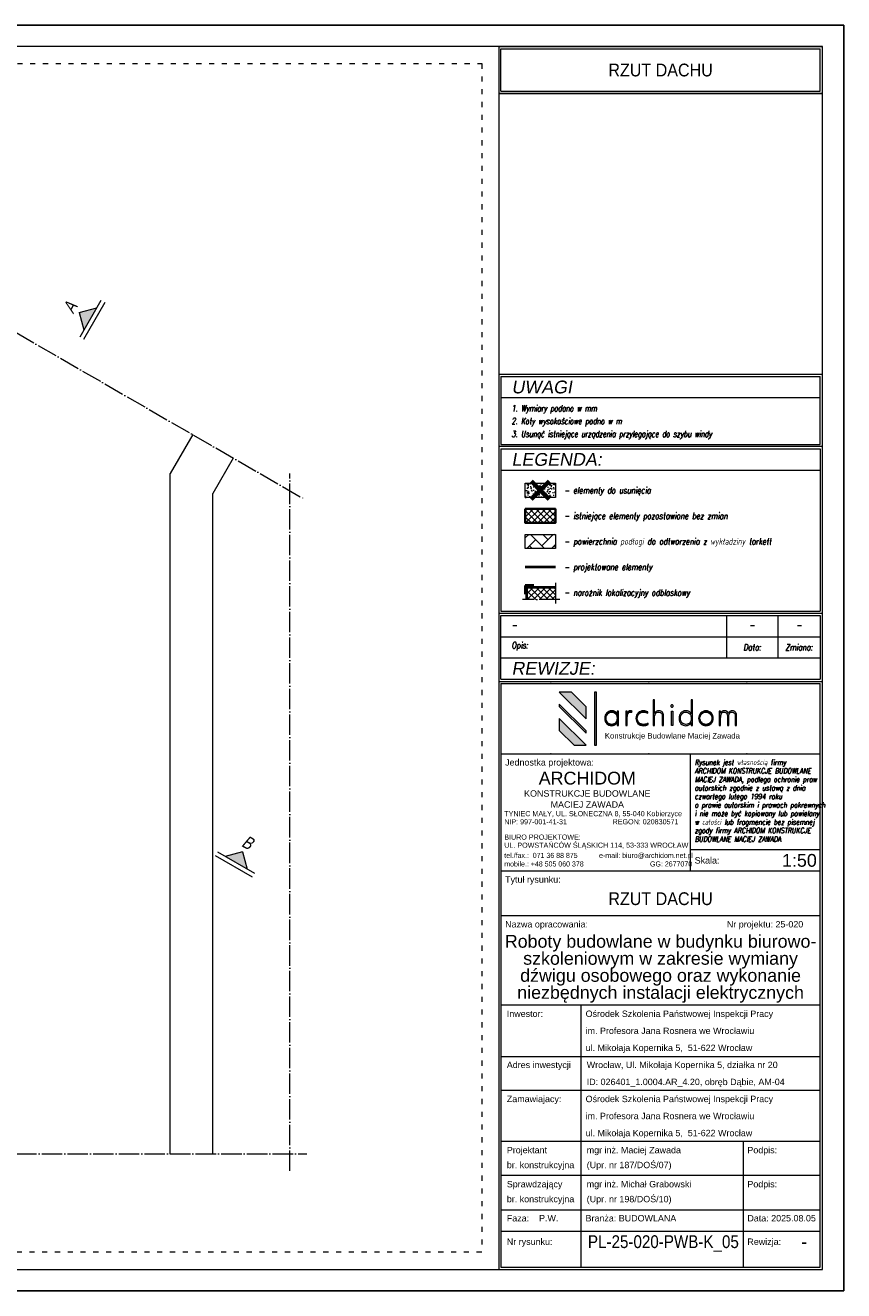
# Model space of a CAD drawing. Header units: millimetres. Extents: x 558 to 24471, y -5755 to 1551.
# Tile 2 of 2: x 23510 to 24471, y 66 to 1551. Entities that reach past the tile are written whole.
import ezdxf
from ezdxf.enums import TextEntityAlignment as Align

# ---------------------------------------------------------------- set-up
doc = ezdxf.new("R2010")
doc.units = ezdxf.units.MM
doc.linetypes.add('ACAD_ISO03W100', pattern=[30, 12, -18])
doc.linetypes.add('ACAD_ISO04W100', pattern=[30, 24, -3, 0, -3])
for name, color, linetype, lineweight in [('K_Grube', 4, 'Continuous', 35), ('K_Grube_projektowane', 10, 'Continuous', 40), ('K_Kreskowanie', 8, 'Continuous', 5), ('K_Naroznik', 160, 'Continuous', 40), ('K_Opis_zmienny', 2, 'Continuous', 13), ('K_Osie', 1, 'ACAD_ISO04W100', 5), ('K_Ramka', 7, 'Continuous', 18), ('K_Widokowe', 6, 'Continuous', 13), ('K_Wyburzenia', 8, 'Continuous', 5)]:
    doc.layers.add(name, color=color, linetype=linetype, lineweight=lineweight)
doc.styles.add('Logo1', font='arial.ttf', dxfattribs={"height": 13})
doc.styles.get("Standard").update_dxf_attribs({"font": 'arial.ttf'})
doc.styles.add('Tytuł 20', font='arial.ttf', dxfattribs={"width": 0.8, "oblique": 10, "height": 6})
doc.styles.add('Tytuł 50', font='arial.ttf', dxfattribs={"width": 0.8, "oblique": 10, "height": 15})
doc.styles.add('Zwykły 100', font='romans.shx', dxfattribs={"width": 0.8, "oblique": 10, "height": 15})
doc.styles.add('Zwykły 20', font='romans.shx', dxfattribs={"width": 0.8, "oblique": 10, "height": 3})

# ---------------------------------------------------------------- blocks, each defined once
blk = doc.blocks.new('Logo_archidom_2018_black')
at = {"lineweight": 0}
h = blk.add_hatch(color=256, dxfattribs=at)
h.dxf.hatch_style = 2
h.paths.add_polyline_path([(-181.7, 145), (-210, 145), (-147, 82), (-147, 110.3)])
h = blk.add_hatch(color=256, dxfattribs=at)
h.dxf.hatch_style = 2
h.paths.add_polyline_path([(-123, 145), (-127, 145), (-127, 20), (-123, 20)])
h = blk.add_hatch(color=256, dxfattribs=at)
h.dxf.hatch_style = 2
edge = h.paths.add_edge_path()
edge.add_spline(control_points=[(34.9, 66.8), (34.9, 66.8), (31.7, 66.8), (31.7, 66.8), (31.7, 66.8), (31.7, 87.6), (31.7, 87.6), (31.7, 91.2), (31, 93.8), (29.7, 95.5), (28.5, 97.1), (26.4, 97.9), (23.5, 97.9), (20.1, 97.9), (17.5, 96.7), (16, 94.3), (14.4, 91.9), (13.6, 88.1), (13.6, 82.9), (13.6, 82.9), (13.6, 66.8), (13.6, 66.8), (13.6, 66.8), (10.3, 66.8), (10.3, 66.8), (10.3, 66.8), (10.3, 126.5), (10.3, 126.5), (10.3, 126.5), (13.6, 126.5), (13.6, 126.5), (13.6, 126.5), (13.6, 94.6), (13.6, 94.6), (14.7, 97), (16, 98.7), (17.7, 99.6), (19.3, 100.5), (21.5, 101), (24.4, 101), (27.6, 101), (30.2, 99.9), (32.1, 97.8), (34, 95.6), (34.9, 92.7), (34.9, 88.9), (34.9, 88.9), (34.9, 66.8), (34.9, 66.8)], knot_values=[0, 0, 0, 0, 1, 1, 1, 2, 2, 2, 3, 3, 3, 4, 4, 4, 5, 5, 5, 6, 6, 6, 7, 7, 7, 8, 8, 8, 9, 9, 9, 10, 10, 10, 11, 11, 11, 12, 12, 12, 13, 13, 13, 14, 14, 14, 15, 15, 15, 16, 16, 16, 16], degree=3, periodic=0)
h = blk.add_hatch(color=256, dxfattribs=at)
h.dxf.hatch_style = 2
edge = h.paths.add_edge_path()
edge.add_spline(control_points=[(103, 66.8), (103, 66.8), (99.8, 66.8), (99.8, 66.8), (99.8, 66.8), (99.8, 73.2), (99.8, 73.2), (98.3, 70.7), (96.5, 68.9), (94.4, 67.8), (92.3, 66.7), (89.8, 66.1), (86.9, 66.1), (82.3, 66.1), (78.5, 67.7), (75.6, 70.8), (72.7, 73.9), (71.2, 78), (71.2, 83.2), (71.2, 88.5), (72.6, 92.8), (75.5, 96), (78.4, 99.3), (82.1, 101), (86.7, 101), (90.2, 101), (92.9, 100.4), (94.8, 99.3), (96.7, 98.2), (98.4, 96.4), (99.8, 93.9), (99.8, 93.9), (99.8, 126.5), (99.8, 126.5), (99.8, 126.5), (103, 126.5), (103, 126.5), (103, 126.5), (103, 66.8), (103, 66.8)], knot_values=[0, 0, 0, 0, 1, 1, 1, 2, 2, 2, 3, 3, 3, 4, 4, 4, 5, 5, 5, 6, 6, 6, 7, 7, 7, 8, 8, 8, 9, 9, 9, 10, 10, 10, 11, 11, 11, 12, 12, 12, 13, 13, 13, 13], degree=3, periodic=0)
edge = h.paths.add_edge_path()
edge.add_spline(control_points=[(99.8, 83.6), (99.8, 88), (98.6, 91.5), (96.3, 94.1), (93.9, 96.6), (90.8, 97.9), (86.9, 97.9), (83.2, 97.9), (80.2, 96.6), (77.9, 93.9), (75.6, 91.2), (74.5, 87.6), (74.5, 83.2), (74.5, 78.9), (75.6, 75.5), (78, 72.9), (80.3, 70.4), (83.4, 69.1), (87.3, 69.1), (91.1, 69.1), (94.2, 70.4), (96.4, 73.1), (98.7, 75.7), (99.8, 79.2), (99.8, 83.6)], knot_values=[0, 0, 0, 0, 1, 1, 1, 2, 2, 2, 3, 3, 3, 4, 4, 4, 5, 5, 5, 6, 6, 6, 7, 7, 7, 8, 8, 8, 8], degree=3, periodic=0)
h = blk.add_hatch(color=256, dxfattribs=at)
h.dxf.hatch_style = 2
h.paths.add_polyline_path([(-210, 116.8), (-210, 111.2), (-147, 48.2), (-147, 53.8)])
h = blk.add_hatch(color=256, dxfattribs=at)
h.dxf.hatch_style = 2
edge = h.paths.add_edge_path()
edge.add_spline(control_points=[(-71.2, 66.8), (-71.2, 66.8), (-74.4, 66.8), (-74.4, 66.8), (-74.4, 66.8), (-74.4, 73.2), (-74.4, 73.2), (-75.9, 70.7), (-77.7, 68.9), (-79.8, 67.8), (-81.9, 66.7), (-84.4, 66.1), (-87.3, 66.1), (-92, 66.1), (-95.7, 67.7), (-98.7, 70.8), (-101.6, 73.9), (-103, 78), (-103, 83.2), (-103, 88.5), (-101.6, 92.8), (-98.7, 96), (-95.8, 99.3), (-92.1, 101), (-87.5, 101), (-84.2, 101), (-81.6, 100.4), (-79.6, 99.3), (-77.6, 98.2), (-75.8, 96.4), (-74.4, 93.9), (-74.4, 93.9), (-74.4, 100.2), (-74.4, 100.2), (-74.4, 100.2), (-71.2, 100.2), (-71.2, 100.2), (-71.2, 100.2), (-71.2, 66.8), (-71.2, 66.8)], knot_values=[0, 0, 0, 0, 1, 1, 1, 2, 2, 2, 3, 3, 3, 4, 4, 4, 5, 5, 5, 6, 6, 6, 7, 7, 7, 8, 8, 8, 9, 9, 9, 10, 10, 10, 11, 11, 11, 12, 12, 12, 13, 13, 13, 13], degree=3, periodic=0)
edge = h.paths.add_edge_path()
edge.add_spline(control_points=[(-74.4, 83.6), (-74.4, 88), (-75.6, 91.5), (-77.9, 94.1), (-80.3, 96.6), (-83.4, 97.9), (-87.3, 97.9), (-91, 97.9), (-94, 96.6), (-96.3, 93.9), (-98.6, 91.2), (-99.8, 87.6), (-99.8, 83.2), (-99.8, 78.9), (-98.6, 75.5), (-96.3, 72.9), (-93.9, 70.4), (-90.8, 69.1), (-86.9, 69.1), (-83.1, 69.1), (-80.1, 70.4), (-77.8, 73.1), (-75.6, 75.7), (-74.4, 79.2), (-74.4, 83.6)], knot_values=[0, 0, 0, 0, 1, 1, 1, 2, 2, 2, 3, 3, 3, 4, 4, 4, 5, 5, 5, 6, 6, 6, 7, 7, 7, 8, 8, 8, 8], degree=3, periodic=0)
h = blk.add_hatch(color=256, dxfattribs=at)
h.dxf.hatch_style = 2
edge = h.paths.add_edge_path()
edge.add_spline(control_points=[(-39, 100.2), (-39, 100.2), (-40.1, 97.2), (-40.1, 97.2), (-40.5, 97.4), (-40.9, 97.6), (-41.4, 97.7), (-41.9, 97.9), (-42.4, 97.9), (-42.9, 97.9), (-45.6, 97.9), (-47.5, 96.6), (-48.8, 93.8), (-50.1, 91.1), (-50.7, 86.9), (-50.7, 81.3), (-50.7, 81.3), (-50.7, 66.8), (-50.7, 66.8), (-50.7, 66.8), (-53.9, 66.8), (-53.9, 66.8), (-53.9, 66.8), (-53.9, 100.2), (-53.9, 100.2), (-53.9, 100.2), (-50.7, 100.2), (-50.7, 100.2), (-50.7, 100.2), (-50.7, 94.9), (-50.7, 94.9), (-49.9, 97), (-48.9, 98.6), (-47.5, 99.5), (-46.2, 100.5), (-44.4, 101), (-42.2, 101), (-41.6, 101), (-41, 100.9), (-40.5, 100.8), (-39.9, 100.6), (-39.5, 100.5), (-39, 100.2)], knot_values=[0, 0, 0, 0, 1, 1, 1, 2, 2, 2, 3, 3, 3, 4, 4, 4, 5, 5, 5, 6, 6, 6, 7, 7, 7, 8, 8, 8, 9, 9, 9, 10, 10, 10, 11, 11, 11, 12, 12, 12, 13, 13, 13, 14, 14, 14, 14], degree=3, periodic=0)
h = blk.add_hatch(color=256, dxfattribs=at)
h.dxf.hatch_style = 2
edge = h.paths.add_edge_path()
edge.add_spline(control_points=[(-1.7, 68.5), (-3.3, 67.7), (-5.1, 67.1), (-7, 66.7), (-8.8, 66.3), (-10.9, 66.1), (-13, 66.1), (-18, 66.1), (-22.1, 67.7), (-25.3, 70.9), (-28.5, 74.1), (-30.1, 78.3), (-30.1, 83.3), (-30.1, 88.6), (-28.4, 92.8), (-25.1, 96.1), (-21.8, 99.3), (-17.4, 101), (-12.1, 101), (-10.3, 101), (-8.6, 100.8), (-7, 100.4), (-5.4, 99.9), (-3.8, 99.3), (-2.3, 98.5), (-2.3, 98.5), (-2.3, 95.2), (-2.3, 95.2), (-3.8, 96.1), (-5.4, 96.8), (-7.1, 97.2), (-8.7, 97.7), (-10.4, 97.9), (-12.1, 97.9), (-16.7, 97.9), (-20.3, 96.6), (-22.9, 93.9), (-25.5, 91.2), (-26.8, 87.6), (-26.8, 83), (-26.8, 79), (-25.5, 75.6), (-22.7, 73), (-20, 70.4), (-16.5, 69.1), (-12.1, 69.1), (-10.1, 69.1), (-8.3, 69.4), (-6.6, 69.8), (-4.8, 70.3), (-3.2, 71), (-1.7, 71.9), (-1.7, 71.9), (-1.7, 68.5), (-1.7, 68.5)], knot_values=[0, 0, 0, 0, 1, 1, 1, 2, 2, 2, 3, 3, 3, 4, 4, 4, 5, 5, 5, 6, 6, 6, 7, 7, 7, 8, 8, 8, 9, 9, 9, 10, 10, 10, 11, 11, 11, 12, 12, 12, 13, 13, 13, 14, 14, 14, 15, 15, 15, 16, 16, 16, 17, 17, 17, 18, 18, 18, 18], degree=3, periodic=0)
h = blk.add_hatch(color=256, dxfattribs=at)
h.dxf.hatch_style = 2
edge = h.paths.add_edge_path()
edge.add_spline(control_points=[(57.7, 112.4), (57.7, 111.6), (57.5, 110.9), (56.9, 110.3), (56.3, 109.8), (55.6, 109.5), (54.8, 109.5), (54, 109.5), (53.4, 109.8), (52.8, 110.3), (52.2, 110.9), (51.9, 111.6), (51.9, 112.4), (51.9, 113.2), (52.2, 113.9), (52.8, 114.4), (53.4, 115), (54, 115.3), (54.8, 115.3), (55.6, 115.3), (56.3, 115), (56.9, 114.4), (57.5, 113.9), (57.7, 113.2), (57.7, 112.4)], knot_values=[0, 0, 0, 0, 1, 1, 1, 2, 2, 2, 3, 3, 3, 4, 4, 4, 5, 5, 5, 6, 6, 6, 7, 7, 7, 8, 8, 8, 8], degree=3, periodic=0)
h.paths.add_polyline_path([(56.5, 66.8), (53.3, 66.8), (53.3, 100.2), (56.5, 100.2)])
h = blk.add_hatch(color=256, dxfattribs=at)
h.dxf.hatch_style = 2
edge = h.paths.add_edge_path()
edge.add_spline(control_points=[(151.6, 83.7), (151.6, 78.8), (149.9, 74.6), (146.5, 71.2), (143.1, 67.8), (139, 66.1), (134.2, 66.1), (129.4, 66.1), (125.4, 67.8), (122, 71.2), (118.6, 74.6), (117, 78.8), (117, 83.7), (117, 88.5), (118.6, 92.6), (122, 96), (125.3, 99.3), (129.4, 101), (134.2, 101), (139.1, 101), (143.2, 99.3), (146.6, 96), (149.9, 92.6), (151.6, 88.5), (151.6, 83.7)], knot_values=[0, 0, 0, 0, 1, 1, 1, 2, 2, 2, 3, 3, 3, 4, 4, 4, 5, 5, 5, 6, 6, 6, 7, 7, 7, 8, 8, 8, 8], degree=3, periodic=0)
edge = h.paths.add_edge_path()
edge.add_spline(control_points=[(148.3, 83.6), (148.3, 87.6), (147, 91), (144.3, 93.8), (141.6, 96.6), (138.3, 97.9), (134.3, 97.9), (130.4, 97.9), (127, 96.6), (124.3, 93.8), (121.6, 91.1), (120.2, 87.7), (120.2, 83.6), (120.2, 79.5), (121.6, 76.1), (124.3, 73.3), (127.1, 70.5), (130.4, 69.1), (134.3, 69.1), (138.2, 69.1), (141.5, 70.5), (144.3, 73.3), (147, 76.1), (148.3, 79.5), (148.3, 83.6)], knot_values=[0, 0, 0, 0, 1, 1, 1, 2, 2, 2, 3, 3, 3, 4, 4, 4, 5, 5, 5, 6, 6, 6, 7, 7, 7, 8, 8, 8, 8], degree=3, periodic=0)
h = blk.add_hatch(color=256, dxfattribs=at)
h.dxf.hatch_style = 2
edge = h.paths.add_edge_path()
edge.add_spline(control_points=[(206.4, 66.8), (206.4, 66.8), (203.1, 66.8), (203.1, 66.8), (203.1, 66.8), (203.1, 87.6), (203.1, 87.6), (203.1, 91.1), (202.6, 93.7), (201.4, 95.4), (200.3, 97.1), (198.5, 97.9), (196, 97.9), (193, 97.9), (190.9, 97), (189.7, 95.1), (188.5, 93.2), (187.9, 89.4), (187.9, 83.6), (187.9, 83.6), (187.9, 66.8), (187.9, 66.8), (187.9, 66.8), (184.7, 66.8), (184.7, 66.8), (184.7, 66.8), (184.7, 87.6), (184.7, 87.6), (184.7, 91.2), (184.1, 93.9), (183, 95.5), (182, 97.1), (180.1, 97.9), (177.6, 97.9), (174.4, 97.9), (172.2, 96.8), (170.8, 94.4), (169.4, 92.1), (168.8, 88.2), (168.8, 82.9), (168.8, 82.9), (168.8, 66.8), (168.8, 66.8), (168.8, 66.8), (165.5, 66.8), (165.5, 66.8), (165.5, 66.8), (165.5, 100.2), (165.5, 100.2), (165.5, 100.2), (168.8, 100.2), (168.8, 100.2), (168.8, 100.2), (168.8, 95.2), (168.8, 95.2), (169.5, 97.1), (170.7, 98.5), (172.2, 99.5), (173.8, 100.5), (175.8, 101), (178.2, 101), (180.2, 101), (182, 100.5), (183.6, 99.4), (185.2, 98.4), (186.3, 96.9), (187, 95), (187.8, 97), (189, 98.5), (190.5, 99.5), (192.1, 100.5), (194.1, 101), (196.6, 101), (199.5, 101), (201.9, 99.9), (203.7, 97.7), (205.5, 95.5), (206.4, 92.6), (206.4, 88.9), (206.4, 88.9), (206.4, 66.8), (206.4, 66.8)], knot_values=[0, 0, 0, 0, 1, 1, 1, 2, 2, 2, 3, 3, 3, 4, 4, 4, 5, 5, 5, 6, 6, 6, 7, 7, 7, 8, 8, 8, 9, 9, 9, 10, 10, 10, 11, 11, 11, 12, 12, 12, 13, 13, 13, 14, 14, 14, 15, 15, 15, 16, 16, 16, 17, 17, 17, 18, 18, 18, 19, 19, 19, 20, 20, 20, 21, 21, 21, 22, 22, 22, 23, 23, 23, 24, 24, 24, 25, 25, 25, 26, 26, 26, 27, 27, 27, 27], degree=3, periodic=0)
h = blk.add_hatch(color=256, dxfattribs=at)
h.dxf.hatch_style = 2
h.paths.add_polyline_path([(-210, 83), (-210, 54.7), (-175.3, 20), (-147, 20)])
for p, q in [((-181.7, 145), (-210, 145)), ((-147, 82), (-210, 145)), ((-147, 110.3), (-181.7, 145)), ((-210, 116.8), (-210, 111.2)), ((-147, 53.8), (-210, 116.8)), ((-147, 48.2), (-210, 111.2)), ((-147, 82), (-147, 110.3)), ((-210, 83), (-210, 54.7)), ((-147, 20), (-210, 83)), ((-175.3, 20), (-210, 54.7)), ((-147, 48.2), (-147, 53.8)), ((-175.3, 20), (-147, 20))]:
    blk.add_line(p, q, dxfattribs=at)
for points in [[(-123, 20), (-123, 145), (-127, 145), (-127, 20), (-123, 20)], [(56.5, 66.8), (53.3, 66.8), (53.3, 100.2), (56.5, 100.2), (56.5, 66.8)]]:
    blk.add_lwpolyline(points, dxfattribs=at)
for points, knots in [([(34.9, 66.8), (34.9, 66.8), (31.7, 66.8), (31.7, 66.8), (31.7, 66.8), (31.7, 87.6), (31.7, 87.6), (31.7, 91.2), (31, 93.8), (29.7, 95.5), (28.5, 97.1), (26.4, 97.9), (23.5, 97.9), (20.1, 97.9), (17.5, 96.7), (16, 94.3), (14.4, 91.9), (13.6, 88.1), (13.6, 82.9), (13.6, 82.9), (13.6, 66.8), (13.6, 66.8), (13.6, 66.8), (10.3, 66.8), (10.3, 66.8), (10.3, 66.8), (10.3, 126.5), (10.3, 126.5), (10.3, 126.5), (13.6, 126.5), (13.6, 126.5), (13.6, 126.5), (13.6, 94.6), (13.6, 94.6), (14.7, 97), (16, 98.7), (17.7, 99.6), (19.3, 100.5), (21.5, 101), (24.4, 101), (27.6, 101), (30.2, 99.9), (32.1, 97.8), (34, 95.6), (34.9, 92.7), (34.9, 88.9), (34.9, 88.9), (34.9, 66.8), (34.9, 66.8)], [0, 0, 0, 0, 1, 1, 1, 2, 2, 2, 3, 3, 3, 4, 4, 4, 5, 5, 5, 6, 6, 6, 7, 7, 7, 8, 8, 8, 9, 9, 9, 10, 10, 10, 11, 11, 11, 12, 12, 12, 13, 13, 13, 14, 14, 14, 15, 15, 15, 16, 16, 16, 16]), ([(103, 66.8), (103, 66.8), (99.8, 66.8), (99.8, 66.8), (99.8, 66.8), (99.8, 73.2), (99.8, 73.2), (98.3, 70.7), (96.5, 68.9), (94.4, 67.8), (92.3, 66.7), (89.8, 66.1), (86.9, 66.1), (82.3, 66.1), (78.5, 67.7), (75.6, 70.8), (72.7, 73.9), (71.2, 78), (71.2, 83.2), (71.2, 88.5), (72.6, 92.8), (75.5, 96), (78.4, 99.3), (82.1, 101), (86.7, 101), (90.2, 101), (92.9, 100.4), (94.8, 99.3), (96.7, 98.2), (98.4, 96.4), (99.8, 93.9), (99.8, 93.9), (99.8, 126.5), (99.8, 126.5), (99.8, 126.5), (103, 126.5), (103, 126.5), (103, 126.5), (103, 66.8), (103, 66.8)], [0, 0, 0, 0, 1, 1, 1, 2, 2, 2, 3, 3, 3, 4, 4, 4, 5, 5, 5, 6, 6, 6, 7, 7, 7, 8, 8, 8, 9, 9, 9, 10, 10, 10, 11, 11, 11, 12, 12, 12, 13, 13, 13, 13]), ([(-71.2, 66.8), (-71.2, 66.8), (-74.4, 66.8), (-74.4, 66.8), (-74.4, 66.8), (-74.4, 73.2), (-74.4, 73.2), (-75.9, 70.7), (-77.7, 68.9), (-79.8, 67.8), (-81.9, 66.7), (-84.4, 66.1), (-87.3, 66.1), (-92, 66.1), (-95.7, 67.7), (-98.7, 70.8), (-101.6, 73.9), (-103, 78), (-103, 83.2), (-103, 88.5), (-101.6, 92.8), (-98.7, 96), (-95.8, 99.3), (-92.1, 101), (-87.5, 101), (-84.2, 101), (-81.6, 100.4), (-79.6, 99.3), (-77.6, 98.2), (-75.8, 96.4), (-74.4, 93.9), (-74.4, 93.9), (-74.4, 100.2), (-74.4, 100.2), (-74.4, 100.2), (-71.2, 100.2), (-71.2, 100.2), (-71.2, 100.2), (-71.2, 66.8), (-71.2, 66.8)], [0, 0, 0, 0, 1, 1, 1, 2, 2, 2, 3, 3, 3, 4, 4, 4, 5, 5, 5, 6, 6, 6, 7, 7, 7, 8, 8, 8, 9, 9, 9, 10, 10, 10, 11, 11, 11, 12, 12, 12, 13, 13, 13, 13]), ([(-74.4, 83.6), (-74.4, 88), (-75.6, 91.5), (-77.9, 94.1), (-80.3, 96.6), (-83.4, 97.9), (-87.3, 97.9), (-91, 97.9), (-94, 96.6), (-96.3, 93.9), (-98.6, 91.2), (-99.8, 87.6), (-99.8, 83.2), (-99.8, 78.9), (-98.6, 75.5), (-96.3, 72.9), (-93.9, 70.4), (-90.8, 69.1), (-86.9, 69.1), (-83.1, 69.1), (-80.1, 70.4), (-77.8, 73.1), (-75.6, 75.7), (-74.4, 79.2), (-74.4, 83.6)], [0, 0, 0, 0, 1, 1, 1, 2, 2, 2, 3, 3, 3, 4, 4, 4, 5, 5, 5, 6, 6, 6, 7, 7, 7, 8, 8, 8, 8]), ([(-39, 100.2), (-39, 100.2), (-40.1, 97.2), (-40.1, 97.2), (-40.5, 97.4), (-40.9, 97.6), (-41.4, 97.7), (-41.9, 97.9), (-42.4, 97.9), (-42.9, 97.9), (-45.6, 97.9), (-47.5, 96.6), (-48.8, 93.8), (-50.1, 91.1), (-50.7, 86.9), (-50.7, 81.3), (-50.7, 81.3), (-50.7, 66.8), (-50.7, 66.8), (-50.7, 66.8), (-53.9, 66.8), (-53.9, 66.8), (-53.9, 66.8), (-53.9, 100.2), (-53.9, 100.2), (-53.9, 100.2), (-50.7, 100.2), (-50.7, 100.2), (-50.7, 100.2), (-50.7, 94.9), (-50.7, 94.9), (-49.9, 97), (-48.9, 98.6), (-47.5, 99.5), (-46.2, 100.5), (-44.4, 101), (-42.2, 101), (-41.6, 101), (-41, 100.9), (-40.5, 100.8), (-39.9, 100.6), (-39.5, 100.5), (-39, 100.2)], [0, 0, 0, 0, 1, 1, 1, 2, 2, 2, 3, 3, 3, 4, 4, 4, 5, 5, 5, 6, 6, 6, 7, 7, 7, 8, 8, 8, 9, 9, 9, 10, 10, 10, 11, 11, 11, 12, 12, 12, 13, 13, 13, 14, 14, 14, 14]), ([(-1.7, 68.5), (-3.3, 67.7), (-5.1, 67.1), (-7, 66.7), (-8.8, 66.3), (-10.9, 66.1), (-13, 66.1), (-18, 66.1), (-22.1, 67.7), (-25.3, 70.9), (-28.5, 74.1), (-30.1, 78.3), (-30.1, 83.3), (-30.1, 88.6), (-28.4, 92.8), (-25.1, 96.1), (-21.8, 99.3), (-17.4, 101), (-12.1, 101), (-10.3, 101), (-8.6, 100.8), (-7, 100.4), (-5.4, 99.9), (-3.8, 99.3), (-2.3, 98.5), (-2.3, 98.5), (-2.3, 95.2), (-2.3, 95.2), (-3.8, 96.1), (-5.4, 96.8), (-7.1, 97.2), (-8.7, 97.7), (-10.4, 97.9), (-12.1, 97.9), (-16.7, 97.9), (-20.3, 96.6), (-22.9, 93.9), (-25.5, 91.2), (-26.8, 87.6), (-26.8, 83), (-26.8, 79), (-25.5, 75.6), (-22.7, 73), (-20, 70.4), (-16.5, 69.1), (-12.1, 69.1), (-10.1, 69.1), (-8.3, 69.4), (-6.6, 69.8), (-4.8, 70.3), (-3.2, 71), (-1.7, 71.9), (-1.7, 71.9), (-1.7, 68.5), (-1.7, 68.5)], [0, 0, 0, 0, 1, 1, 1, 2, 2, 2, 3, 3, 3, 4, 4, 4, 5, 5, 5, 6, 6, 6, 7, 7, 7, 8, 8, 8, 9, 9, 9, 10, 10, 10, 11, 11, 11, 12, 12, 12, 13, 13, 13, 14, 14, 14, 15, 15, 15, 16, 16, 16, 17, 17, 17, 18, 18, 18, 18]), ([(57.7, 112.4), (57.7, 111.6), (57.5, 110.9), (56.9, 110.3), (56.3, 109.8), (55.6, 109.5), (54.8, 109.5), (54, 109.5), (53.4, 109.8), (52.8, 110.3), (52.2, 110.9), (51.9, 111.6), (51.9, 112.4), (51.9, 113.2), (52.2, 113.9), (52.8, 114.4), (53.4, 115), (54, 115.3), (54.8, 115.3), (55.6, 115.3), (56.3, 115), (56.9, 114.4), (57.5, 113.9), (57.7, 113.2), (57.7, 112.4)], [0, 0, 0, 0, 1, 1, 1, 2, 2, 2, 3, 3, 3, 4, 4, 4, 5, 5, 5, 6, 6, 6, 7, 7, 7, 8, 8, 8, 8]), ([(99.8, 83.6), (99.8, 88), (98.6, 91.5), (96.3, 94.1), (93.9, 96.6), (90.8, 97.9), (86.9, 97.9), (83.2, 97.9), (80.2, 96.6), (77.9, 93.9), (75.6, 91.2), (74.5, 87.6), (74.5, 83.2), (74.5, 78.9), (75.6, 75.5), (78, 72.9), (80.3, 70.4), (83.4, 69.1), (87.3, 69.1), (91.1, 69.1), (94.2, 70.4), (96.4, 73.1), (98.7, 75.7), (99.8, 79.2), (99.8, 83.6)], [0, 0, 0, 0, 1, 1, 1, 2, 2, 2, 3, 3, 3, 4, 4, 4, 5, 5, 5, 6, 6, 6, 7, 7, 7, 8, 8, 8, 8]), ([(151.6, 83.7), (151.6, 78.8), (149.9, 74.6), (146.5, 71.2), (143.1, 67.8), (139, 66.1), (134.2, 66.1), (129.4, 66.1), (125.4, 67.8), (122, 71.2), (118.6, 74.6), (117, 78.8), (117, 83.7), (117, 88.5), (118.6, 92.6), (122, 96), (125.3, 99.3), (129.4, 101), (134.2, 101), (139.1, 101), (143.2, 99.3), (146.6, 96), (149.9, 92.6), (151.6, 88.5), (151.6, 83.7)], [0, 0, 0, 0, 1, 1, 1, 2, 2, 2, 3, 3, 3, 4, 4, 4, 5, 5, 5, 6, 6, 6, 7, 7, 7, 8, 8, 8, 8]), ([(148.3, 83.6), (148.3, 87.6), (147, 91), (144.3, 93.8), (141.6, 96.6), (138.3, 97.9), (134.3, 97.9), (130.4, 97.9), (127, 96.6), (124.3, 93.8), (121.6, 91.1), (120.2, 87.7), (120.2, 83.6), (120.2, 79.5), (121.6, 76.1), (124.3, 73.3), (127.1, 70.5), (130.4, 69.1), (134.3, 69.1), (138.2, 69.1), (141.5, 70.5), (144.3, 73.3), (147, 76.1), (148.3, 79.5), (148.3, 83.6)], [0, 0, 0, 0, 1, 1, 1, 2, 2, 2, 3, 3, 3, 4, 4, 4, 5, 5, 5, 6, 6, 6, 7, 7, 7, 8, 8, 8, 8]), ([(206.4, 66.8), (206.4, 66.8), (203.1, 66.8), (203.1, 66.8), (203.1, 66.8), (203.1, 87.6), (203.1, 87.6), (203.1, 91.1), (202.6, 93.7), (201.4, 95.4), (200.3, 97.1), (198.5, 97.9), (196, 97.9), (193, 97.9), (190.9, 97), (189.7, 95.1), (188.5, 93.2), (187.9, 89.4), (187.9, 83.6), (187.9, 83.6), (187.9, 66.8), (187.9, 66.8), (187.9, 66.8), (184.7, 66.8), (184.7, 66.8), (184.7, 66.8), (184.7, 87.6), (184.7, 87.6), (184.7, 91.2), (184.1, 93.9), (183, 95.5), (182, 97.1), (180.1, 97.9), (177.6, 97.9), (174.4, 97.9), (172.2, 96.8), (170.8, 94.4), (169.4, 92.1), (168.8, 88.2), (168.8, 82.9), (168.8, 82.9), (168.8, 66.8), (168.8, 66.8), (168.8, 66.8), (165.5, 66.8), (165.5, 66.8), (165.5, 66.8), (165.5, 100.2), (165.5, 100.2), (165.5, 100.2), (168.8, 100.2), (168.8, 100.2), (168.8, 100.2), (168.8, 95.2), (168.8, 95.2), (169.5, 97.1), (170.7, 98.5), (172.2, 99.5), (173.8, 100.5), (175.8, 101), (178.2, 101), (180.2, 101), (182, 100.5), (183.6, 99.4), (185.2, 98.4), (186.3, 96.9), (187, 95), (187.8, 97), (189, 98.5), (190.5, 99.5), (192.1, 100.5), (194.1, 101), (196.6, 101), (199.5, 101), (201.9, 99.9), (203.7, 97.7), (205.5, 95.5), (206.4, 92.6), (206.4, 88.9), (206.4, 88.9), (206.4, 66.8), (206.4, 66.8)], [0, 0, 0, 0, 1, 1, 1, 2, 2, 2, 3, 3, 3, 4, 4, 4, 5, 5, 5, 6, 6, 6, 7, 7, 7, 8, 8, 8, 9, 9, 9, 10, 10, 10, 11, 11, 11, 12, 12, 12, 13, 13, 13, 14, 14, 14, 15, 15, 15, 16, 16, 16, 17, 17, 17, 18, 18, 18, 19, 19, 19, 20, 20, 20, 21, 21, 21, 22, 22, 22, 23, 23, 23, 24, 24, 24, 25, 25, 25, 26, 26, 26, 27, 27, 27, 27])]:
    blk.add_open_spline(points, degree=3, knots=knots, dxfattribs=at)
at = {"lineweight": 0, "ltscale": 5}
for p in [(-230, 165), (0, 165), (230, 165), (-230, 0), (0, 0), (230, 0)]:
    blk.add_point(p, dxfattribs=at)
at = {"lineweight": 0, "style": 'Logo1'}
blk.add_text('Konstrukcje Budowlane Maciej Zawada', height=13, dxfattribs=at).set_placement((-103, 42.5), align=Align.MIDDLE_LEFT)

msp = doc.modelspace()

# ---------------------------------------------------------------- hatches: boundary and pattern name
at = {"layer": 'K_Kreskowanie', "ltscale": 5}
h = msp.add_hatch(dxfattribs=at)
h.set_pattern_fill('ANSI37', color=256, scale=1.6)
h.set_pattern_definition([(45, (12843.4987, -13541.7186), (-3.5921024, 3.5921024), []), (135, (12843.4987, -13541.7186), (-3.5921024, -3.5921024), [])])
h.paths.add_polyline_path([(24132.8, 983.5), (24097.3, 983.5), (24097.3, 967), (24132.8, 967)])
h = msp.add_hatch(dxfattribs=at)
h.set_pattern_fill('ANSI37', color=256, scale=1.6)
h.set_pattern_definition([(45, (12843.4987, -13633.7186), (-3.5921024, 3.5921024), []), (135, (12843.4987, -13633.7186), (-3.5921024, -3.5921024), [])])
h.paths.add_polyline_path([(24132.8, 891.5), (24099.3, 891.5), (24099.3, 877), (24132.8, 877)])
at = {"layer": 'K_Opis_zmienny'}
for points in [[(23573.8, 1214), (23594.3, 1219.5), (23579.3, 1193.5)], [(23765.5, 581.1), (23771, 560.6), (23745, 575.6)], [(23765.5, 581.1), (23771, 560.6), (23745, 575.6)]]:
    msp.add_hatch(color=256, dxfattribs=at).paths.add_polyline_path(points)
at = {"layer": 'K_Widokowe', "transparency": 33554687}
h = msp.add_hatch(dxfattribs=at)
h.set_pattern_fill('AR-HBONE', color=10, scale=0.1)
h.set_pattern_definition([(45, (7047.138, 5207.577), (3e-15, 14.36841), [30.48, -10.16]), (135, (7054.322, 5214.762), (3e-15, 14.36841), [30.48, -10.16])])
h.paths.add_polyline_path([(24132.8, 953.5), (24097.3, 953.5), (24097.3, 937), (24132.8, 937)])
at = {"layer": 'K_Wyburzenia'}
h = msp.add_hatch(dxfattribs=at)
h.set_pattern_fill('AR-CONC', color=256, scale=0.05)
h.set_pattern_definition([(50, (20942.899, 3763.0955), (9.109233, -0.796954), [0.9525, -10.4775]), (355, (20942.899, 3763.0955), (-1.762171, 9.552842), [0.762, -8.38203]), (100.45144, (20943.658, 3763.029), (7.347062, 8.755888), [0.8095, -8.904512]), (46.1842, (20942.899, 3765.635), (13.553952, -2.102116), [1.42875, -15.71625]), (96.63556, (20944.029, 3765.46), (11.870207, 12.371306), [1.21425, -13.35678]), (351.18415, (20942.899, 3765.635), (11.870207, 12.371306), [1.143, -12.572987]), (21, (20944.169, 3765.0005), (7.58072, -5.11326), [0.9525, -10.4775]), (326, (20944.169, 3765.0005), (3.090101, 9.209398), [0.762, -8.382]), (71.45145, (20944.801, 3764.574), (10.670821, 4.096138), [0.8095, -8.904497]), (37.5, (20942.899, 3763.0955), (0.1544302, 4.227752), [0, -8.2804, 0, -8.509, 0, -8.41375]), (7.5, (20942.899, 3763.0955), (3.340983, 5.0090287), [0, -4.8514, 0, -8.0899, 0, -3.20675]), (327.5, (20940.067, 3763.0955), (6.7795298, -0.2864372), [0, -3.175, 0, -9.906, 0, -13.1445]), (317.5, (20938.797, 3763.0955), (7.406459, 1.2713246), [0, -4.1275, 0, -6.5786, 0, -9.3345])])
h.paths.add_polyline_path([(24132.8, 1013.5), (24097.3, 1013.5), (24097.3, 997), (24132.8, 997)])

# ---------------------------------------------------------------- linework, layer by layer
at = {"layer": 'Defpoints'}
msp.add_lwpolyline([(22371.2, 66), (24471.2, 66), (24471.2, 1551), (22371.2, 1551)], close=True, dxfattribs=at)
at = {"layer": 'K_Grube'}
msp.add_lwpolyline([(24097.3, 983.5), (24132.8, 983.5), (24132.8, 967), (24097.3, 967)], close=True, dxfattribs=at)
at = {"layer": 'K_Grube_projektowane'}
for p, q in [((24097.3, 915.3), (24132.8, 915.3)), ((24099.3, 891.5), (24132.8, 891.5)), ((24099.3, 877), (24099.3, 891.5))]:
    msp.add_line(p, q, dxfattribs=at)
at = {"layer": 'K_Naroznik'}
for p, q in [((24107.3, 893.5), (24097.3, 893.5)), ((24097.3, 893.5), (24097.3, 883.5))]:
    msp.add_line(p, q, dxfattribs=at)
at = {"layer": 'K_Opis_zmienny'}
for p, q in [((23573.8, 1214), (23594.3, 1219.5)), ((23599.3, 1228.2), (23574.3, 1184.9)), ((23603.7, 1225.7), (23578.7, 1182.4)), ((23573.8, 1214), (23579.3, 1193.5)), ((23779.7, 555.6), (23736.4, 580.6)), ((23779.7, 555.6), (23736.4, 580.6)), ((23765.5, 581.1), (23745, 575.6)), ((23765.5, 581.1), (23745, 575.6)), ((23765.5, 581.1), (23771, 560.6)), ((23765.5, 581.1), (23771, 560.6)), ((23777.2, 551.3), (23733.9, 576.3)), ((23777.2, 551.3), (23733.9, 576.3))]:
    msp.add_line(p, q, dxfattribs=at)
at = {"layer": 'K_Opis_zmienny', "linetype": 'ACAD_ISO03W100', "ltscale": 0.5}
msp.add_lwpolyline([(22496.2, 1506), (24046.2, 1506), (24046.2, 111), (22496.2, 111), (22496.2, 1506)], dxfattribs=at)
at = {"layer": 'K_Osie'}
for p, q in [((23134.6, 1401.1), (23838.1, 994.9)), ((23820.8, 206.6), (23820.8, 1024.9)), ((24132.8, 896.5), (24132.8, 872)), ((24137.8, 877), (24094.3, 877)), ((23258.9, 226.6), (23840.8, 226.6))]:
    msp.add_line(p, q, dxfattribs=at)
at = {"layer": 'K_Ramka'}
for p, q in [((24066.2, 1526), (24066.2, 91)), ((24066.2, 1526), (24446.2, 1526)), ((24066.2, 1526), (24066.2, 91)), ((24068.7, 1523.5), (24443.7, 1523.5)), ((24068.7, 1473.5), (24068.7, 1523.5)), ((24443.7, 1473.5), (24443.7, 1523.5)), ((24066.2, 1471), (24446.2, 1471)), ((24446.2, 1471), (24066.2, 1471)), ((24068.7, 1473.5), (24443.7, 1473.5)), ((24066.2, 1141.5), (24446.2, 1141.5)), ((24066.2, 1141.5), (24446.2, 1141.5)), ((24068.7, 1139), (24068.7, 1059)), ((24068.7, 1139), (24443.7, 1139)), ((24443.7, 1059), (24443.7, 1139)), ((24068.7, 1114), (24443.7, 1114)), ((24446.2, 1056.5), (24066.2, 1056.5)), ((24068.7, 1059), (24443.7, 1059)), ((24068.7, 1054), (24068.7, 863.5)), ((24068.7, 1054), (24443.7, 1054)), ((24443.7, 1054), (24443.7, 863.5)), ((24068.7, 1029), (24443.7, 1029)), ((24068.7, 863.5), (24443.7, 863.5)), ((24066.2, 861), (24446.2, 861)), ((24066.2, 861), (24446.2, 861)), ((24068.7, 858.5), (24443.7, 858.5)), ((24068.7, 783.5), (24068.7, 858.5)), ((24333.7, 858.5), (24333.7, 808.5)), ((24393.7, 858.5), (24393.7, 808.5)), ((24443.7, 858.5), (24443.7, 783.5)), ((24068.7, 833.5), (24443.7, 833.5)), ((24068.7, 808.5), (24443.7, 808.5)), ((24066.2, 781), (24446.2, 781)), ((24066.2, 781), (24446.2, 781)), ((24068.7, 783.5), (24443.7, 783.5)), ((24068.7, 783.5), (24443.7, 783.5)), ((24068.7, 778.5), (24443.7, 778.5)), ((24068.7, 778.5), (24068.7, 744.8)), ((24443.7, 386.2), (24443.7, 778.5)), ((24068.7, 696), (24443.7, 696)), ((24291.2, 558.5), (24291.2, 696)), ((24443.7, 583.5), (24291.2, 583.5)), ((24291.2, 558.5), (24068.7, 558.5)), ((24443.7, 558.5), (24291.2, 558.5)), ((24443.7, 506), (24068.7, 506)), ((24443.7, 401), (24068.7, 401)), ((24162.6, 401), (24162.6, 93.5)), ((24162.6, 401), (24162.6, 93.5)), ((24069.3, 341), (24443.7, 341)), ((24443.7, 301), (24068.7, 301)), ((24443.7, 241), (24068.7, 241)), ((24353.1, 241), (24353.1, 136)), ((24353.1, 241), (24353.1, 136)), ((24443.7, 201), (24068.7, 201)), ((24443.7, 201), (24068.7, 201)), ((24068.7, 161), (24443.7, 161)), ((24068.7, 161), (24443.7, 161)), ((24068.7, 161), (24443.7, 161)), ((24068.7, 161), (24443.7, 161)), ((24068.7, 136), (24443.7, 136)), ((24068.7, 136), (24443.7, 136)), ((24353.1, 136), (24353.1, 93.5))]:
    msp.add_line(p, q, dxfattribs=at)
msp.add_lwpolyline([(22396.2, 91), (24446.2, 91), (24446.2, 1526), (22396.2, 1526)], close=True, dxfattribs=at)
msp.add_lwpolyline([(24068.7, 744.8), (24068.7, 93.5), (24443.7, 93.5), (24443.7, 386.2)], dxfattribs=at)
msp.add_lwpolyline([(24068.7, 744.8), (24068.7, 93.5), (24443.7, 93.5), (24443.7, 386.2)], dxfattribs=at)
at = {"layer": 'K_Widokowe', "ltscale": 5}
for p, q in [((23707, 1070.6), (23680.6, 1024.9)), ((23754.6, 1043.1), (23730.6, 1001.6)), ((23680.6, 226.6), (23680.6, 1024.9)), ((23730.6, 226.6), (23730.6, 1001.6))]:
    msp.add_line(p, q, dxfattribs=at)
at = {"layer": 'K_Widokowe', "color": 10, "transparency": 33554687}
msp.add_lwpolyline([(24097.3, 953.5), (24132.8, 953.5), (24132.8, 937), (24097.3, 937)], close=True, dxfattribs=at)
at = {"layer": 'K_Wyburzenia'}
msp.add_lwpolyline([(24097.3, 1013.5), (24132.8, 1013.5), (24132.8, 997), (24097.3, 997)], close=True, dxfattribs=at)
at = {"layer": 'K_Wyburzenia', "color": 9, "const_width": 5}
for points in [[(24104.4, 1015.9), (24125.6, 994.7)], [(24125.6, 1015.9), (24104.4, 994.7)]]:
    msp.add_lwpolyline(points, dxfattribs=at)

# ---------------------------------------------------------------- block references
at = {"layer": 'K_Ramka', "xscale": 0.5, "yscale": 0.5, "zscale": 0.5}
msp.add_blockref('Logo_archidom_2018_black', (24242.3, 696), dxfattribs=at)

# ---------------------------------------------------------------- texts
at = {"layer": 'K_Opis_zmienny', "style": 'Tytuł 50', "oblique": 10, "width": 0.8}
for s, rotation, p in [('A', 60, (23563, 1220.3)), ('B', 330, (23771.8, 591.9)), ('B', 330, (23771.8, 591.9))]:
    msp.add_text(s, height=15, rotation=rotation, dxfattribs=at).set_placement(p, align=Align.MIDDLE_CENTER)
at = {"layer": 'K_Ramka', "width": 0.9}
for p in [(24256.2, 1498.5), (24256.2, 526)]:
    msp.add_text('RZUT DACHU', height=15, dxfattribs=at).set_placement(p, align=Align.MIDDLE_CENTER)
at = {"layer": 'K_Ramka', "style": 'Tytuł 20', "oblique": 10}
for s, p in [('UWAGI', (24081.2, 1126.5)), ('LEGENDA:', (24081.2, 1041.5)), ('REWIZJE:', (24081.2, 796.3))]:
    msp.add_text(s, height=15, dxfattribs=at).set_placement(p, align=Align.MIDDLE_LEFT)
at = {"layer": 'K_Ramka', "oblique": 10}
for s, height, style, width, p in [('1. Wymiary podano w mm', 7.5, 'Zwykły 20', 0.75, (24081.2, 1101.5)), ('2. Koty wysokościowe podno w m', 7.5, 'Zwykły 20', 0.75, (24081.2, 1086.5)), ('3. Usunąć istniejące urządzenia przylegające do szybu windy', 7.5, 'Zwykły 20', 0.75, (24081.2, 1071.5)), ('- elementy do usunięcia', 7.5, 'Zwykły 100', 0.8, (24142.8, 1005.3)), ('- istniejące elementy pozostawione bez zmian', 7.5, 'Zwykły 100', 0.8, (24142.8, 975.3)), ('- powierzchnia podłogi do odtworzenia z wykładziny tarkett', 7.5, 'Zwykły 100', 0.8, (24142.8, 945.3)), ('- projektowane elementy', 7.5, 'Zwykły 100', 0.8, (24142.8, 915.3)), ('- narożnik lokalizacyjny odblaskowy', 7.5, 'Zwykły 100', 0.8, (24142.8, 885.3)), ('-', 7.5, 'Zwykły 20', 0.8, (24081.2, 847.1)), ('Opis:', 7.5, 'Zwykły 20', 0.8, (24081.2, 823.5)), ('Rysunek jest własnością firmy', 6.25, 'Zwykły 20', 0.7, (24296.2, 686)), ('ARCHIDOM KONSTRUKCJE BUDOWLANE', 6.25, 'Zwykły 20', 0.7, (24296.2, 676)), ('MACIEJ ZAWADA, podlega ochronie praw', 6.25, 'Zwykły 20', 0.7, (24296.2, 666)), ('autorskich zgodnie z ustawą z dnia', 6.25, 'Zwykły 20', 0.7, (24296.2, 656)), ('czwartego lutego 1994 roku', 6.25, 'Zwykły 20', 0.7, (24296.2, 646)), ('o prawie autorskim i prawach pokrewnych', 6.25, 'Zwykły 20', 0.7, (24296.2, 636)), ('i nie może być kopiowany lub powielany', 6.25, 'Zwykły 20', 0.7, (24296.2, 626)), ('w całości lub fragmencie bez pisemnej', 6.25, 'Zwykły 20', 0.7, (24296.2, 616)), ('zgody firmy ARCHIDOM KONSTRUKCJE', 6.25, 'Zwykły 20', 0.7, (24296.2, 606)), ('BUDOWLANE MACIEJ ZAWADA', 6.25, 'Zwykły 20', 0.7, (24296.2, 596))]:
    msp.add_text(s, height=height, dxfattribs=dict(at, style=style, width=width)).set_placement(p, align=Align.MIDDLE_LEFT)
at = {"layer": 'K_Ramka', "style": 'Zwykły 20', "oblique": 10, "width": 0.8}
for s, p in [('-', (24363.7, 847.1)), ('-', (24418.7, 847.1)), ('Data:', (24363.7, 821)), ('Zmiana:', (24418.7, 821))]:
    msp.add_text(s, height=7.5, dxfattribs=at).set_placement(p, align=Align.MIDDLE_CENTER)
at = {"layer": 'K_Ramka'}
for s, p in [('Jednostka projektowa:', (24073.7, 686)), ('Skala:', (24296.2, 571)), ('Tytuł rysunku:', (24073.7, 548.5)), ('Nazwa opracowania:', (24073.7, 496)), ('Inwestor:', (24075.7, 391)), ('Ośrodek Szkolenia Państwowej Inspekcji Pracy', (24168.2, 391)), ('im. Profesora Jana Rosnera we Wrocławiu', (24168.2, 371)), ('ul. Mikołaja Kopernika 5,  51-622 Wrocław', (24168.2, 351)), ('Adres inwestycji', (24075.7, 331)), ('Wrocław, Ul. Mikołaja Kopernika 5, działka nr 20', (24169.5, 331)), ('ID: 026401_1.0004.AR_4.20, obręb Dąbie, AM-04', (24169.5, 311)), ('Zamawiajacy:', (24075.7, 291)), ('Ośrodek Szkolenia Państwowej Inspekcji Pracy', (24168.2, 291)), ('im. Profesora Jana Rosnera we Wrocławiu', (24168.2, 271)), ('ul. Mikołaja Kopernika 5,  51-622 Wrocław', (24168.2, 251)), ('Projektant', (24075.7, 231)), ('Projektant', (24075.7, 231)), ('mgr inż. Maciej Zawada', (24169.5, 231)), ('mgr inż. Maciej Zawada', (24169.5, 231)), ('Podpis:', (24358.1, 231)), ('Podpis:', (24358.1, 231)), ('br. konstrukcyjna', (24075.7, 213.5)), ('br. konstrukcyjna', (24075.7, 213.5)), ('(Upr. nr 187/DOŚ/07)', (24169.5, 213.5)), ('(Upr. nr 187/DOŚ/07)', (24169.5, 213.5)), ('Sprawdzający', (24075.7, 191)), ('Sprawdzający', (24075.7, 191)), ('mgr inż. Michał Grabowski', (24169.5, 191)), ('mgr inż. Michał Grabowski', (24169.5, 191)), ('Podpis:', (24358.1, 191)), ('Podpis:', (24358.1, 191)), ('(Upr. nr 198/DOŚ/10)', (24169.5, 173.5)), ('(Upr. nr 198/DOŚ/10)', (24169.5, 173.5)), ('br. konstrukcyjna', (24075.7, 173.5)), ('br. konstrukcyjna', (24075.7, 173.5)), ('Faza:    P.W.', (24075.7, 151)), ('Faza:    P.W.', (24075.7, 151)), ('Branża: BUDOWLANA', (24168.1, 151)), ('Branża: BUDOWLANA', (24168.1, 151)), ('Data: 2025.08.05', (24358.1, 151)), ('Nr rysunku:', (24075.7, 123.5)), ('Rewizja:', (24358.1, 123.5))]:
    msp.add_text(s, height=7.5, dxfattribs=at).set_placement(p, align=Align.MIDDLE_LEFT)
for s, height, p in [('ARCHIDOM', 15, (24170.2, 667.5)), ('KONSTRUKCJE BUDOWLANE', 7.5, (24170.2, 649.5)), ('MACIEJ ZAWADA', 7.5, (24170.2, 636.5)), ('Roboty budowlane w budynku biurowo-', 15, (24256.2, 476)), ('szkoleniowym w zakresie wymiany', 15, (24256.2, 456)), ('dźwigu osobowego oraz wykonanie', 15, (24256.2, 436)), ('niezbędnych instalacji elektrycznych', 15, (24256.2, 416))]:
    msp.add_text(s, height=height, dxfattribs=at).set_placement(p, align=Align.MIDDLE_CENTER)
for s, p in [('TYNIEC MAŁY, UL. SŁONECZNA 8, 55-040 Kobierzyce', (24072.7, 621)), ('NIP: 997-001-41-31                       REGON: 020830571', (24072.7, 611.5)), ('BIURO PROJEKTOWE:', (24072.7, 593.5)), ('UL. POWSTAŃCÓW ŚLĄSKICH 114, 53-333 WROCŁAW ', (24072.7, 584))]:
    msp.add_text(s, height=6, dxfattribs=at).set_placement(p, align=Align.BOTTOM_LEFT)
at = {"layer": 'K_Ramka', "width": 0.9}
for s, p in [('tel./fax.:  071 36 88 875           e-mail: biuro@archidom.net.pl', (24072.7, 572)), ('mobile.: +48 505 060 378                                  GG: 2677070', (24072.7, 562))]:
    msp.add_text(s, height=6, dxfattribs=at).set_placement(p, align=Align.BOTTOM_LEFT)
at = {"layer": 'K_Ramka'}
for s, height, p in [('1:50', 15, (24439.6, 571)), ('Nr projektu: 25-020', 7.5, (24423.7, 496)), ('-', 15, (24428.1, 123.5))]:
    msp.add_text(s, height=height, dxfattribs=at).set_placement(p, align=Align.MIDDLE_RIGHT)
at = {"layer": 'K_Ramka', "width": 0.85}
msp.add_text('PL-25-020-PWB-K_05', height=15, dxfattribs=at).set_placement((24348.1, 123.5), align=Align.MIDDLE_RIGHT)

doc.saveas('drawing.dxf')
